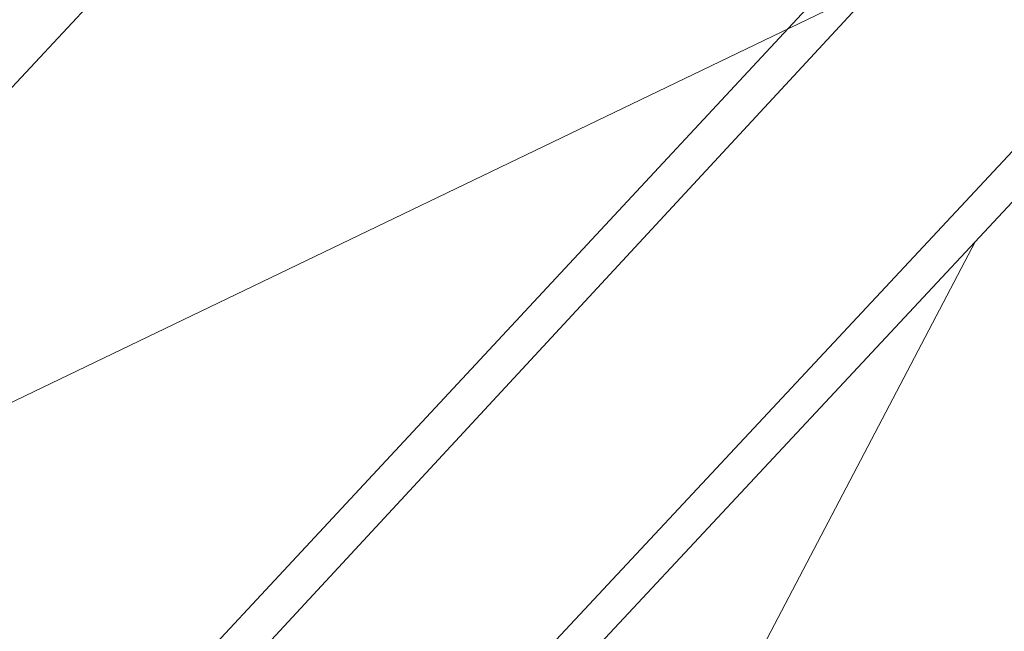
# Model space of a CAD drawing. Header units: metres. Extents: x 163628 to 168255, y 402691 to 405367.
# Tile 180 of 256: x 165480.73 to 165483.02, y 403898.26 to 403899.68. Entities that reach past the tile are written whole.
import ezdxf

# ---------------------------------------------------------------- set-up
doc = ezdxf.new("R2010")
doc.units = ezdxf.units.M
doc.linetypes.add('X-CA190022.004-UO-DWM_Snelfietsroute$0$VH-OPSLUITBAND_80X200', pattern=[14, 8, -2, 2, -2])
for name, color, linetype, lineweight in [('X-CA190022.004-UO-DTM inmeting_v0.1$0$B-WE-VH-KANTOPSLUITING_ACHTERKANTBAND-G', 246, 'Continuous', 0), ('X-CA190022.004-UO-DTM inmeting_v0.1$0$B-WE-VH-KANTOPSLUITING_VOORKANTBAND-G', 246, 'Continuous', 0), ('X-CA190022.004-UO-DWM_Snelfietsroute$0$N-WE-GW-BERM-G', 7, 'Continuous', 20), ('X-CA190022.004-UO-DWM_Snelfietsroute$0$N-WE-VH-KANTOPSLUITING_ACHTERKANTBAND-G', 7, 'Continuous', 20), ('X-CA190022.004-UO-DWM_Snelfietsroute$0$N-WE-VH-KANTOPSLUITING_OPSLUITBAND_80X200-G', 7, 'X-CA190022.004-UO-DWM_Snelfietsroute$0$VH-OPSLUITBAND_80X200', 20), ('X-CA190022.004-UO-KAD_Percelen$0$B-WE-KG-GRENS_PERCEEL-GV', 150, 'Continuous', 9)]:
    doc.layers.add(name, color=color, linetype=linetype, lineweight=lineweight)

msp = doc.modelspace()

# ---------------------------------------------------------------- linework, layer by layer
at = {"layer": 'X-CA190022.004-UO-DTM inmeting_v0.1$0$B-WE-VH-KANTOPSLUITING_ACHTERKANTBAND-G'}
msp.add_polyline3d([(165480.795, 403897.675, 9.574), (165483.851, 403900.976, 9.66), (165487.01, 403904.328, 9.748), (165489.794, 403907.314, 9.824), (165493.784, 403911.557, 9.916)], dxfattribs=at)
at = {"layer": 'X-CA190022.004-UO-DTM inmeting_v0.1$0$B-WE-VH-KANTOPSLUITING_VOORKANTBAND-G'}
msp.add_polyline3d([(165480.734, 403897.743, 9.581), (165483.816, 403901.055, 9.666), (165486.954, 403904.399, 9.75), (165489.724, 403907.347, 9.825), (165493.738, 403911.621, 9.923)], dxfattribs=at)
at = {"layer": 'X-CA190022.004-UO-DWM_Snelfietsroute$0$N-WE-GW-BERM-G', "flags": 128}
msp.add_lwpolyline([(165482.954, 403899.1664), (165471.5061, 403877.3387)], dxfattribs=at)
at = {"layer": 'X-CA190022.004-UO-DWM_Snelfietsroute$0$N-WE-VH-KANTOPSLUITING_ACHTERKANTBAND-G', "ltscale": 0.2, "flags": 128}
msp.add_lwpolyline([(165473.667, 403887.2911), (165473.89, 403887.7065), (165474.3384, 403888.5064), (165474.7968, 403889.2801), (165475.2733, 403890.0426), (165475.7677, 403890.7933), (165476.2797, 403891.5317), (165476.809, 403892.2576), (165477.3552, 403892.9704), (165477.9181, 403893.6699), (165478.4973, 403894.3555), (165479.0942, 403895.0288), (165479.7079, 403895.6899), (165479.763, 403895.749), (165488.4074, 403905.0067), (165514.2484, 403932.3102, -0.404095), (165516.9135, 403932.4298), (165523.963, 403926.1443)], format="xyb", dxfattribs=at)
msp.add_lwpolyline([(165508.9319, 403929.4278), (165487.0376, 403906.2944), (165478.3882, 403897.0313), (165478.3233, 403896.9616)], dxfattribs=at)
at = {"layer": 'X-CA190022.004-UO-DWM_Snelfietsroute$0$N-WE-VH-KANTOPSLUITING_OPSLUITBAND_80X200-G', "ltscale": 0.2, "flags": 128}
msp.add_lwpolyline([(165470.4707, 403879.3344), (165470.4813, 403879.3726), (165470.7309, 403880.2646), (165470.9951, 403881.129), (165471.2798, 403881.9866), (165471.5847, 403882.8369), (165471.9096, 403883.6795), (165472.2545, 403884.5139), (165472.619, 403885.3396), (165473.0029, 403886.1561), (165473.4147, 403886.9803), (165473.5963, 403887.3285), (165473.8199, 403887.745), (165474.2691, 403888.5463), (165474.7284, 403889.3217), (165475.206, 403890.0858), (165475.7014, 403890.8381), (165476.2145, 403891.5781), (165476.7449, 403892.3055), (165477.2923, 403893.0198), (165477.8564, 403893.7208), (165478.4368, 403894.4079), (165479.035, 403895.0826), (165479.6494, 403895.7444), (165479.7045, 403895.8035), (165488.3491, 403905.0615), (165514.1903, 403932.3652, -0.404095), (165516.9665, 403932.4898), (165524.0157, 403926.2046)], format="xyb", dxfattribs=at)
at = {"layer": 'X-CA190022.004-UO-KAD_Percelen$0$B-WE-KG-GRENS_PERCEEL-GV', "flags": 128}
msp.add_lwpolyline([(165206.02, 403764.38), (165414.648, 403867.011), (165488.008, 403902.301), (165500.095, 403908.046), (165516.162, 403915.666), (165529.8, 403922.245), (165525.447, 403925.461), (165439.548, 403884.215), (165377.01, 403853.973), (165312.395, 403823.042), (165261.19, 403798.093), (165219.371, 403778.022), (165203.794, 403770.499)], close=True, dxfattribs=at)
msp.add_lwpolyline([(165512.515, 403881.147), (165488.008, 403902.301), (165414.648, 403867.011)], dxfattribs=at)

doc.saveas('drawing.dxf')
